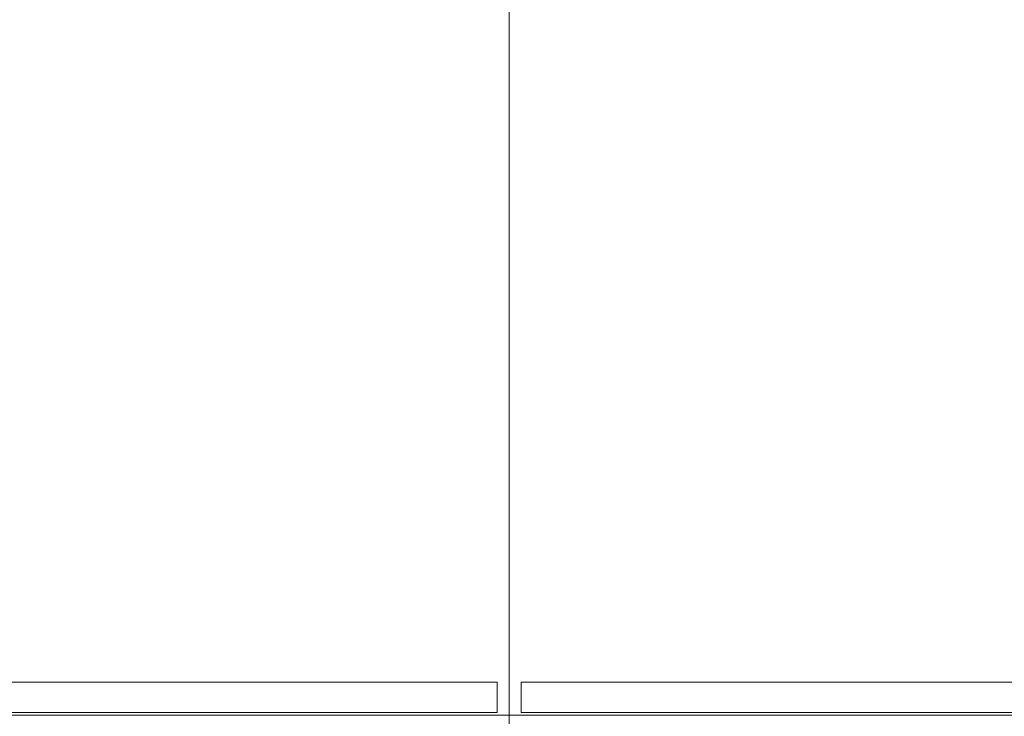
# Model space of a CAD drawing. Extents: x -620 to 300, y 62 to 1112.
# Tile 27 of 71: x -183 to -68, y 453 to 534. Entities that reach past the tile are written whole.
import ezdxf
from ezdxf.lldxf.tags import DXFTag

# ---------------------------------------------------------------- set-up
doc = ezdxf.new("R2010")
doc.units = 0
doc.layers.get('0').update_dxf_attribs({"lineweight": 13})
doc.layers.add('30 -33 Aussenwände- 7 Fassade_ Elemente', color=7, linetype='Continuous', lineweight=9, true_color=0x00aacc)
doc.layers.add('30 -36 Dächer- 3 Dachbeläge', color=7, linetype='Continuous', lineweight=15, true_color=0x9999ff)
doc.layers.add('70 -71 Achsen- 1 Gebäudeachsen', color=7, linetype='STRICHPUNKT2-A06GA19A8I', lineweight=18)
tags = doc.linetypes.add('STRICHPUNKT2-A06GA19A8I', pattern=[12.7, 6.35, -3.175, 0, -3.175]).pattern_tags.tags
tags[10:11] = [DXFTag(74, 4), DXFTag(75, 0), DXFTag(340, '0'), DXFTag(46, 0.0), DXFTag(50, 0.0), DXFTag(44, 0.0), DXFTag(45, 0.0)]
tags[8:9] = [DXFTag(74, 4), DXFTag(75, 0), DXFTag(340, '0'), DXFTag(46, 0.0), DXFTag(50, 0.0), DXFTag(44, 0.0), DXFTag(45, 0.0)]
tags[6:7] = [DXFTag(74, 4), DXFTag(75, 0), DXFTag(340, '0'), DXFTag(46, 0.0), DXFTag(50, 0.0), DXFTag(44, 0.0), DXFTag(45, 0.0)]
tags[4:5] = [DXFTag(74, 4), DXFTag(75, 0), DXFTag(340, '0'), DXFTag(46, 0.0), DXFTag(50, 0.0), DXFTag(44, 0.0), DXFTag(45, 0.0)]

# ---------------------------------------------------------------- blocks, each defined once
blk = doc.blocks.new('Referenz-A06GA19C8I')
at = {"layer": '30 -33 Aussenwände- 7 Fassade_ Elemente', "color": 0, "linetype": 'Continuous', "lineweight": -2, "ltscale": 0.13}
for p, q in [((-289.78, 456.55), (-127.58, 456.55)), ((-127.58, 456.55), (-127.58, 453.01)), ((-124.78, 456.55), (26.88, 456.55)), ((-124.78, 453.01), (-124.78, 456.55)), ((-127.58, 453.01), (-289.78, 453.01)), ((26.88, 453.01), (-124.78, 453.01))]:
    blk.add_line(p, q, dxfattribs=at)
at = {"layer": '30 -36 Dächer- 3 Dachbeläge', "color": 0, "linetype": 'Continuous', "lineweight": -2, "ltscale": 0.13}
blk.add_line((-347.28, 452.71), (26.88, 452.71), dxfattribs=at)
at = {"layer": '70 -71 Achsen- 1 Gebäudeachsen', "color": 0, "linetype": 'STRICHPUNKT2-A06GA19A8I', "lineweight": -2, "ltscale": 0.13}
blk.add_line((-126.18, 1084.55), (-126.18, 85.11), dxfattribs=at)

msp = doc.modelspace()

# ---------------------------------------------------------------- block references
at = {"color": 8, "lineweight": 13, "ltscale": 0.13, "true_color": 0x808080}
msp.add_blockref('Referenz-A06GA19C8I', (0, 0), dxfattribs=at)

doc.saveas('drawing.dxf')
